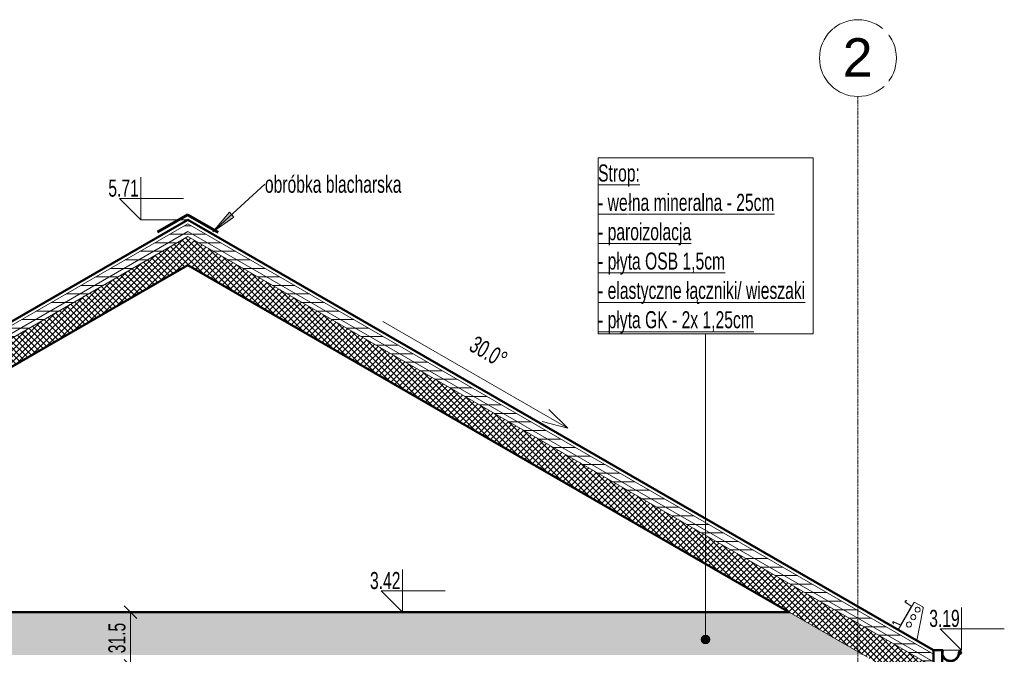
# Model space of a CAD drawing. Header units: centimetres. Extents: x 376 to 4434, y -323 to 48730.
# Tile 17 of 45: x 1931 to 2508, y 317 to 689. Entities that reach past the tile are written whole.
import ezdxf

# ---------------------------------------------------------------- set-up
doc = ezdxf.new("R2010")
doc.units = ezdxf.units.CM
doc.linetypes.add('Linia siatki', pattern=[2.2225, 1.27, -0.3175, 0.3175, -0.3175])
for name, color, linetype, lineweight in [('A-ANNO-DIMS', 7, 'Continuous', 5), ('A-ANNO-DIMS-50', 7, 'Continuous', 5), ('A-ANNO-IDEN', 7, 'Continuous', 5), ('A-DETL-WIDE', 7, 'Continuous', 70), ('A-FLOR', 7, 'Continuous', 5), ('A-FLOR-PATT', 7, 'Continuous', 50), ('A-GENM', 7, 'Continuous', 5), ('A-ROOF', 7, 'Continuous', 5), ('A-ROOF-MCUT', 7, 'Continuous', 50), ('A-ROOF-PATT', 7, 'Continuous', 50), ('G-ANNO-DIMS', 7, 'Continuous', 5), ('G-ANNO-TEXT', 7, 'Continuous', 5), ('S-GRID', 7, 'Continuous', 5), ('S-GRID-IDEN', 7, 'Continuous', 5)]:
    doc.layers.add(name, color=color, linetype=linetype, lineweight=lineweight)
doc.styles.add('Arial', font='arial.ttf', dxfattribs={"height": 22.5})
doc.styles.add('Arial Narrow_1', font='ARIALN.TTF', dxfattribs={"width": 0.8, "height": 10})
doc.dimstyles.new('standard_wielkość_otworów', dxfattribs={"dimscale": 30.48, "dimtxt": 10.23431, "dimasz": 0.246063, "dimexe": 0.164042, "dimexo": 0.0625, "dimgap": 0, "dimtad": 1, "dimdec": 1, "dimrnd": 0.5, "dimdsep": 46, "dimtxsty": 'Arial Narrow_1', "dimblk1": 'OBLIQUE', "dimblk2": 'OBLIQUE', "dimsah": 1, "dimcen": 0.09, "dimazin": 0, "dimtfac": 1, "dimtdec": 4, "dimtix": 1, "dimtmove": 0, "dimatfit": 3, "dimfxl": 0.164042, "dimfxlon": 1, "dimtvp": 1, "dimtolj": 1, "dimtzin": 0, "dimarcsym": 2})
pattern_1 = [(0, (2116.5484, 303), (0, 5), [])]

# ---------------------------------------------------------------- blocks, each defined once
blk = doc.blocks.new('Construction_Roof-Accessories_Lindab_KOTEGL - Construction_Roof-Accessories_Lindab_KOTEGL-9237828-Przekrój')
at = {"layer": 'A-GENM', "color": 250, "true_color": 0x2a2a2a}
for p, q in [((66345.12, 347.05), (66336.01, 331.28)), ((66350.39, 344.59), (66345.81, 347.24)), ((66347.04, 324.91), (66350.72, 343.85))]:
    blk.add_line(p, q, dxfattribs=at)
for centre, radius, start, end in [((66345.56, 346.8), 0.5, 60.00494, 150), ((66345.56, 346.8), 0.5, 75.00412, 120.00165), ((66344.89, 338.65), 1.5, 58.04, 238.04), ((66347.38, 342.98), 1.5, 58.04, 238.04), ((66347.38, 342.98), 1.5, 238.04, 58.04), ((66350.04, 343.99), 0.701, 31.60296, 60.00494), ((66350.04, 343.99), 0.701, 349, 60.00494), ((66342.39, 334.32), 1.5, 58.04, 238.04), ((66342.39, 334.32), 1.5, 238.04, 58.04), ((66344.89, 338.65), 1.5, 238.04, 58.04)]:
    blk.add_arc(centre, radius, start, end, dxfattribs=at)
blk = doc.blocks.new('Construction_Roof-Accessories_Lindab_SNO_KOTEGL - Construction_Roof-Accessories_Lindab_SNO-9237829-Przekrój')
at = {"layer": 'A-GENM'}
for p, q in [((66343.69, 345.03), (66340.22, 347.4)), ((66340.29, 347.5), (66343.75, 345.13)), ((66340.34, 348.14), (66340.98, 348.35)), ((66341.02, 348.24), (66340.37, 348.03)), ((66340.98, 348.35), (66341.02, 348.24)), ((66337.52, 334.12), (66343.73, 344.87)), ((66343.82, 344.8), (66337.63, 334.07)), ((66333.14, 334.76), (66332.99, 335.43)), ((66333.11, 335.45), (66333.26, 334.79)), ((66333.26, 334.79), (66333.14, 334.76)), ((66337.31, 333.97), (66333.53, 335.79)), ((66333.58, 335.9), (66337.37, 334.08))]:
    blk.add_line(p, q, dxfattribs=at)
for centre, radius, start, end in [((66340.46, 347.74), 0.42, 107.63808, 235.09877), ((66340.46, 347.74), 0.3, 107.63808, 235), ((66343.63, 344.93), 0.115, 330, 55.63783), ((66343.61, 344.93), 0.248, 330, 55.63783), ((66333.4, 335.52), 0.42, 64.90123, 192.36192), ((66333.4, 335.52), 0.3, 65, 192.36192), ((66337.41, 334.2), 0.248, 244.36217, 330), ((66337.42, 334.18), 0.115, 244.36217, 330)]:
    blk.add_arc(centre, radius, start, end, dxfattribs=at)
blk = doc.blocks.new('DIMBLOCK1-Przekrój')
at = {"layer": 'A-ANNO-DIMS-50', "color": 250, "true_color": 0x303030}
for p, q in [((1996.01, 341.5), (1991.01, 341.5)), ((1996.01, 341.5), (1992.26, 345.25)), ((1996.01, 341.5), (1996.01, 310)), ((1996.01, 341.5), (1999.76, 337.75)), ((1996.01, 341.5), (2001.01, 341.5)), ((1996.01, 310), (1992.26, 313.75)), ((1996.01, 310), (1991.01, 310)), ((1996.01, 310), (1999.76, 306.25)), ((1996.01, 310), (2001.01, 310))]:
    blk.add_line(p, q, dxfattribs=at)
at = {"layer": 'A-ANNO-DIMS-50', "color": 0, "insert": (1983.08, 317.47), "char_height": 10, "width": 19.8838, "attachment_point": 1, "rotation": 90, "line_spacing_factor": 0.974696, "style": 'Arial Narrow_1'}
blk.add_mtext('31.5', dxfattribs=at)
blk = doc.blocks.new('_Oblique')
at = {"color": 0, "linetype": 'ByBlock', "lineweight": -2}
blk.add_line((-0.5, -0.5), (0.5, 0.5), dxfattribs=at)
blk = doc.blocks.new('Rzędne punktów - Znacznik rzędnej-817464-Przekrój')
at = {"layer": 'G-ANNO-DIMS'}
for p, q in [((66045.74, 341.5), (66045.74, 366.5)), ((66033.24, 354), (66045.74, 341.5)), ((66033.24, 354), (66070.74, 354))]:
    blk.add_line(p, q, dxfattribs=at)
blk = doc.blocks.new('Siatka - M_Symbol siatki - okrąg mniejszy-7853319-Przekrój')
at = {"layer": 'S-GRID-IDEN'}
blk.add_circle((65527.61, -300.36), 22.5, dxfattribs=at)

msp = doc.modelspace()

# ---------------------------------------------------------------- hatches: boundary and pattern name
at = {"layer": 'A-ANNO-IDEN'}
h = msp.add_hatch(color=256, dxfattribs=at)
edge = h.paths.add_edge_path()
edge.add_arc((2332.68, 325.52), 2.5, 0, 360)
at = {"layer": 'A-FLOR-PATT', "lineweight": 5, "true_color": 0x808080}
h = msp.add_hatch(dxfattribs=at)
h.set_pattern_fill('FP_8', color=8, style=0, pattern_type=2)
h.set_pattern_definition([(0, (2116.5484, 303), (2.381, 1.375), [1.587, -3.175]), (120, (2116.5484, 303), (-2.381285, 1.3745065), [1.588, -3.175]), (60, (2116.5484, 303), (-0.000285, 2.7495065), [0, -3.175, 1.587, 0])])
h.paths.add_polyline_path([(2188.29, 316.5), (2425.1, 316.5), (2381.79, 341.5), (1677.31, 341.5), (1645.85, 323.34), (1645.85, 316.5), (2061.15, 316.5)])
at = {"layer": 'A-ROOF-PATT', "lineweight": 5, "true_color": 0x808080}
h = msp.add_hatch(dxfattribs=at)
h.set_pattern_fill('FP_14', color=8, style=0, pattern_type=2)
h.set_pattern_definition(pattern_1)
h.paths.add_polyline_path([(2466.2, 312.4), (2466.2, 317.02), (2029.55, 569.12), (1592.9, 317.02), (1592.9, 312.4), (2029.55, 564.5), (2458.47, 316.86)])
h = msp.add_hatch(dxfattribs=at)
h.set_pattern_fill('FP_14', color=8, style=0, pattern_type=2)
h.set_pattern_definition(pattern_1)
h.paths.add_polyline_path([(2466.2, 309.51), (2466.2, 312.4), (2029.55, 564.5), (1592.9, 312.4), (1592.9, 309.51), (2029.55, 561.61), (2461.65, 312.14)])
at = {"layer": 'A-ROOF-PATT', "lineweight": 5, "true_color": 0x787878}
h = msp.add_hatch(dxfattribs=at)
h.set_pattern_fill('FP_10', color=8, style=0, pattern_type=2)
h.set_pattern_definition([(45, (2116.5484, 303), (-1.767767, 1.767767), []), (135, (2116.5484, 303), (-1.767767, -1.767767), [])])
h.paths.add_polyline_path([(2466.2, 292.77), (2466.2, 309.51), (2029.55, 561.61), (1592.9, 309.51), (1592.9, 292.77), (2029.55, 544.87), (2442.58, 306.4)])
at = {"layer": 'G-ANNO-TEXT'}
msp.add_hatch(color=256, dxfattribs=at).paths.add_polyline_path([(2044.17, 564.39), (2056.58, 573.04), (2053.92, 575.96)])

# ---------------------------------------------------------------- linework, layer by layer
at = {"layer": 'A-ANNO-IDEN'}
msp.add_line((2332.68, 325.52), (2332.68, 504.57), dxfattribs=at)
at = {"layer": 'A-ANNO-IDEN', "flags": 128}
msp.add_lwpolyline([(2269.83, 607.77), (2395.79, 607.77), (2395.79, 504.57), (2269.83, 504.57)], close=True, dxfattribs=at)
at = {"layer": 'A-ANNO-IDEN'}
msp.add_circle((2332.68, 325.52), 2.5, dxfattribs=at)
at = {"layer": 'A-DETL-WIDE'}
for q in [(2011.8, 564.18), (2047.3, 564.18)]:
    msp.add_line((2029.55, 574.43), q, dxfattribs=at)
at = {"layer": 'A-FLOR', "lineweight": 50}
msp.add_line((2381.79, 341.5), (1677.31, 341.5), dxfattribs=at)
at = {"layer": 'A-ROOF', "lineweight": 50}
for p, q in [((2029.55, 571.43), (1592.9, 319.33)), ((2466.2, 319.33), (2029.55, 571.43)), ((1677.31, 341.5), (2029.55, 544.87)), ((2029.55, 544.87), (2381.79, 341.5))]:
    msp.add_line(p, q, dxfattribs=at)
at = {"layer": 'A-ROOF'}
for p, q in [((2029.55, 569.12), (1592.9, 317.02)), ((2466.2, 317.02), (2029.55, 569.12)), ((2029.55, 564.5), (1592.9, 312.4)), ((1592.9, 309.51), (2029.55, 561.61)), ((2466.2, 312.4), (2029.55, 564.5)), ((2029.55, 561.61), (2466.2, 309.51)), ((2381.79, 341.5), (2427.5, 315.11))]:
    msp.add_line(p, q, dxfattribs=at)
at = {"layer": 'A-ROOF-MCUT'}
for p, q in [((2466.2, 319.33), (2466.2, 302.33)), ((2471.2, 319.33), (2466.2, 319.33)), ((2471.2, 302.33), (2471.2, 319.33)), ((2471.63, 319.33), (2471.43, 319.33)), ((2481.7, 317.33), (2481.7, 317.13))]:
    msp.add_line(p, q, dxfattribs=at)
for centre, radius, start, end in [((2476.2, 317.83), 5, 162.5424, 360), ((2476.2, 317.83), 4.8, 161.80962, 0), ((2481.7, 317.83), 0.695, 270, 180), ((2481.7, 317.83), 0.5, 270, 180)]:
    msp.add_arc(centre, radius, start, end, dxfattribs=at)
at = {"layer": 'G-ANNO-DIMS'}
for p, q in [((2029.55, 571.43), (2002.01, 571.43)), ((2252.07, 449.31), (2241.08, 460.29)), ((2252.07, 449.31), (2237.07, 453.33)), ((2170.68, 341.5), (2155.23, 341.5)), ((2192, 341.5), (2170.68, 341.5)), ((2471.2, 319.33), (2482.68, 319.33))]:
    msp.add_line(p, q, dxfattribs=at)
at = {"layer": 'G-ANNO-TEXT'}
for p, q in [((2044.17, 564.39), (2074.74, 592.28)), ((2053.92, 575.96), (2044.17, 564.39)), ((2044.17, 564.39), (2056.58, 573.04)), ((2056.58, 573.04), (2053.92, 575.96))]:
    msp.add_line(p, q, dxfattribs=at)
at = {"layer": 'S-GRID', "color": 9, "linetype": 'Linia siatki', "true_color": 0xc0c0c0}
msp.add_line((2422, -277.86), (2422, 643.69), dxfattribs=at)

# ---------------------------------------------------------------- block references
at = {"layer": 'A-GENM'}
msp.add_blockref('Construction_Roof-Accessories_Lindab_SNO_KOTEGL - Construction_Roof-Accessories_Lindab_SNO-9237829-Przekrój', (-63890.51, 0), dxfattribs=at)
at = {"layer": 'A-GENM', "color": 250, "true_color": 0x2a2a2a}
msp.add_blockref('Construction_Roof-Accessories_Lindab_KOTEGL - Construction_Roof-Accessories_Lindab_KOTEGL-9237828-Przekrój', (-63890.51, 0), dxfattribs=at)
at = {"layer": 'G-ANNO-DIMS'}
for p in [(-64043.73, 229.93), (-63890.51, 0), (-63563.06, -22.17)]:
    msp.add_blockref('Rzędne punktów - Znacznik rzędnej-817464-Przekrój', p, dxfattribs=at)
at = {"layer": 'S-GRID-IDEN'}
msp.add_blockref('Siatka - M_Symbol siatki - okrąg mniejszy-7853319-Przekrój', (-63105.61, 966.56), dxfattribs=at)

# ---------------------------------------------------------------- texts
at = {"layer": 'A-ANNO-IDEN', "char_height": 10, "attachment_point": 1, "style": 'Arial Narrow_1'}
for s, insert, width in [('\\LStrop:', (2269.83, 603.87), 30.7848), ('\\Lłna mineralna - 25cm', (2287.55, 586.68), 107.1054), ('\\L- we', (2269.83, 586.68), 21.4852), ('\\L- paroizolacja', (2269.83, 569.48), 68.6244), ('\\L- płyta OSB 1,5cm', (2269.83, 552.28), 92.9957), ('\\L- elastyczne łączniki/ wieszaki', (2269.83, 535.08), 152.3206), ('\\L- płyta GK - 2x 1,25cm', (2269.83, 517.89), 114.1603)]:
    msp.add_mtext(s, dxfattribs=dict(at, insert=insert, width=width))
at = {"layer": 'G-ANNO-DIMS', "char_height": 10, "width": 21.4907, "attachment_point": 1, "line_spacing_factor": 0.974696, "style": 'Arial Narrow_1'}
for s, insert in [('5.71', (1983.06, 595.01)), ('3.42', (2136.27, 365.09)), ('3.19', (2463.72, 342.92))]:
    msp.add_mtext(s, dxfattribs=dict(at, insert=insert))
at = {"layer": 'G-ANNO-TEXT', "insert": (2074.74, 597.28), "char_height": 10, "width": 100.692, "attachment_point": 1, "style": 'Arial Narrow_1'}
msp.add_mtext('obróbka blacharska', dxfattribs=at)

# ---------------------------------------------------------------- dimensions: what is measured, and where the dimension line sits
at = {"layer": 'A-ANNO-DIMS', "color": 250, "true_color": 0x303030}
dim = msp.add_linear_dim(base=(1996.01, 310), p1=(2001.01, 341.5), p2=(2001.01, 310), angle=90, dimstyle='standard_wielkość_otworów', override={"dimpost": '<>', "dimfxl": 31.5}, dxfattribs=at)
dim.commit()
dim.dimension.update_dxf_attribs({"geometry": 'DIMBLOCK1-Przekrój', "text_midpoint": (1990.9, 325.75)})

# ---------------------------------------------------------------- next in the draw order: texts
at = {"layer": 'G-ANNO-DIMS', "insert": (2198.57, 503.96), "char_height": 10, "width": 26.7713, "attachment_point": 1, "rotation": 330, "line_spacing_factor": 0.974696, "style": 'Arial Narrow_1', "bg_fill": 3, "box_fill_scale": 1.25, "bg_fill_color": 256, "bg_fill_true_color": 13158600, "bg_fill_transparency": 0}
msp.add_mtext('30.0°', dxfattribs=at)
at = {"layer": 'S-GRID-IDEN', "insert": (2413.07, 677.82), "char_height": 22.5, "width": 21.2447, "attachment_point": 1, "style": 'Arial', "bg_fill": 3, "box_fill_scale": 1.25, "bg_fill_color": 256, "bg_fill_true_color": 13158600, "bg_fill_transparency": 0}
msp.add_mtext('\\fArial|b0|i0|c238|p34|;2', dxfattribs=at)

# ---------------------------------------------------------------- next in the draw order: linework, layer by layer
at = {"layer": 'G-ANNO-DIMS'}
msp.add_line((2143.81, 511.81), (2252.07, 449.31), dxfattribs=at)

doc.saveas('drawing.dxf')
